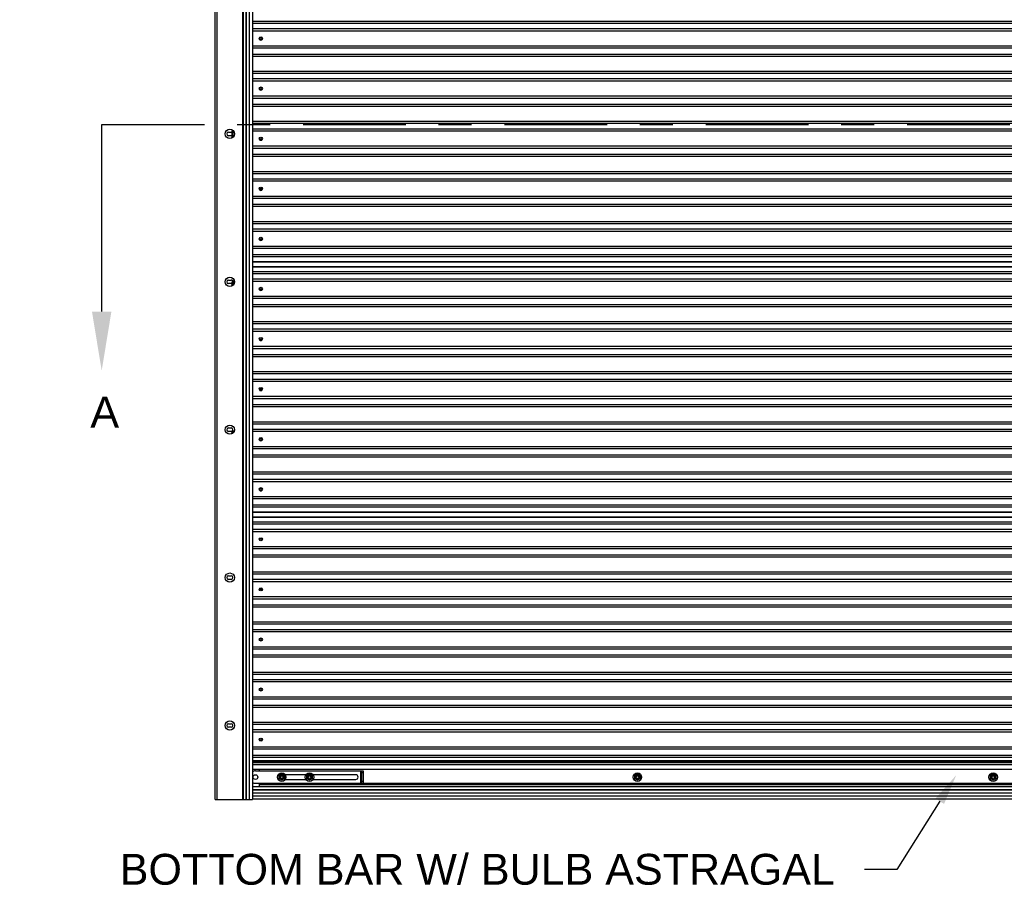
# Model space of a CAD drawing. Header units: inches. Extents: x 170 to 197.4, y 234.4 to 247.7.
# Tile 3 of 21: x 176.3 to 179.3, y 239.6 to 242.3. Entities that reach past the tile are written whole.
import ezdxf
from ezdxf import colors
from ezdxf.entities.mleader import LeaderData, LeaderLine
from ezdxf.math import Vec2, Vec3

# ---------------------------------------------------------------- set-up
doc = ezdxf.new("R2010")
doc.units = ezdxf.units.IN
doc.header["$LTSCALE"] = 0.25
doc.header["$MEASUREMENT"] = 0
doc.linetypes.add('CENTER', pattern=[2, 1.25, -0.25, 0.25, -0.25])
for name, color, linetype in [('780CD', 7, 'Continuous'), ('ANNOTATIONS', 1, 'Continuous'), ('SECTION CUTS', 6, 'CENTER')]:
    doc.layers.add(name, color=color, linetype=linetype)
doc.styles.add('ARIAL', font='arial.ttf', dxfattribs={"height": 0.09375})
doc.styles.get("Standard").update_dxf_attribs({"font": 'romans.shx'})

msp = doc.modelspace()

# ---------------------------------------------------------------- linework, layer by layer
at = {"layer": '780CD', "linetype": 'Continuous'}
for p, q in [((176.89618, 239.90388), (176.89618, 244.71794)), ((176.90181, 239.90388), (176.90181, 244.71794)), ((176.9801, 239.90388), (176.9801, 244.31107)), ((176.98178, 239.90388), (176.98178, 244.31107)), ((176.99069, 239.90388), (176.99069, 244.31107)), ((176.99154, 239.90388), (176.99154, 244.31107)), ((177.00072, 239.90388), (177.00072, 244.31107)), ((177.00934, 244.31107), (177.00934, 239.90388)), ((177.00934, 242.27217), (181.5174, 242.27217)), ((177.00934, 242.26607), (181.5174, 242.26607)), ((181.5174, 242.24846), (177.00934, 242.24846)), ((181.5174, 242.24194), (177.00934, 242.24194)), ((181.5174, 242.19595), (177.00934, 242.19595)), ((181.5174, 242.18943), (177.00934, 242.18943)), ((177.00934, 242.17182), (181.5174, 242.17182)), ((177.00934, 242.16572), (181.5174, 242.16572)), ((177.00934, 242.11977), (181.5174, 242.11977)), ((177.00934, 242.11367), (181.5174, 242.11367)), ((181.5174, 242.09606), (177.00934, 242.09606)), ((181.5174, 242.08954), (177.00934, 242.08954)), ((181.5174, 242.04355), (177.00934, 242.04355)), ((181.5174, 242.03703), (177.00934, 242.03703)), ((177.00934, 242.01942), (181.5174, 242.01942)), ((177.00934, 242.01332), (181.5174, 242.01332)), ((177.00934, 241.96737), (181.5174, 241.96737)), ((177.00934, 241.96127), (181.5174, 241.96127)), ((176.9368, 241.93432), (176.94467, 241.93432)), ((176.947, 241.9344), (176.947, 241.91633)), ((176.94775, 241.9344), (176.947, 241.9344)), ((176.94775, 241.9344), (176.94775, 241.9167)), ((176.94963, 241.93765), (176.94926, 241.9383)), ((176.95169, 241.93765), (176.94963, 241.93765)), ((176.95104, 241.91937), (176.95104, 241.93633)), ((176.95104, 241.93633), (176.95262, 241.93633)), ((181.5174, 241.94366), (177.00934, 241.94366)), ((181.5174, 241.93714), (177.00934, 241.93714)), ((176.94467, 241.92344), (176.9368, 241.92344)), ((181.5174, 241.89115), (177.00934, 241.89115)), ((181.5174, 241.88463), (177.00934, 241.88463)), ((177.00934, 241.86702), (181.5174, 241.86702)), ((177.00934, 241.86092), (181.5174, 241.86092)), ((177.00934, 241.81497), (181.5174, 241.81497)), ((177.00934, 241.80887), (181.5174, 241.80887)), ((181.5174, 241.79126), (177.00934, 241.79126)), ((181.5174, 241.78474), (177.00934, 241.78474)), ((181.5174, 241.73875), (177.00934, 241.73875)), ((181.5174, 241.73223), (177.00934, 241.73223)), ((177.00934, 241.71462), (181.5174, 241.71462)), ((177.00934, 241.70852), (181.5174, 241.70852)), ((177.00934, 241.66257), (181.5174, 241.66257)), ((177.00934, 241.65647), (181.5174, 241.65647)), ((181.5174, 241.63886), (177.00934, 241.63886)), ((181.5174, 241.63234), (177.00934, 241.63234)), ((181.5174, 241.58635), (177.00934, 241.58635)), ((181.5174, 241.57983), (177.00934, 241.57983)), ((177.00934, 241.56222), (181.5174, 241.56222)), ((177.00934, 241.55612), (181.5174, 241.55612)), ((177.00934, 241.54081), (181.5174, 241.54081)), ((177.00934, 241.53991), (181.5174, 241.53991)), ((177.00934, 241.52592), (181.5174, 241.52592)), ((177.00934, 241.52472), (181.5174, 241.52472)), ((177.00934, 241.52412), (181.5174, 241.52412)), ((177.00934, 241.51045), (181.5174, 241.51045)), ((176.9368, 241.48432), (176.94467, 241.48432)), ((176.947, 241.4772), (176.947, 241.46633)), ((176.94775, 241.4772), (176.947, 241.4772)), ((176.94775, 241.4772), (176.94775, 241.4667)), ((176.94963, 241.48045), (176.94926, 241.4811)), ((176.95468, 241.48045), (176.94963, 241.48045)), ((176.95104, 241.46937), (176.95104, 241.47913)), ((176.95104, 241.47913), (176.95476, 241.47913)), ((176.9515, 241.48105), (176.9515, 241.4817)), ((176.95446, 241.4817), (176.9515, 241.4817)), ((176.95459, 241.48105), (176.9515, 241.48105)), ((176.95406, 241.47818), (176.95473, 241.47818)), ((177.00934, 241.50435), (181.5174, 241.50435)), ((181.5174, 241.48674), (177.00934, 241.48674)), ((181.5174, 241.48022), (177.00934, 241.48022)), ((176.94467, 241.47344), (176.9368, 241.47344)), ((181.5174, 241.43423), (177.00934, 241.43423)), ((181.5174, 241.42771), (177.00934, 241.42771)), ((177.00934, 241.4101), (181.5174, 241.4101)), ((177.00934, 241.404), (181.5174, 241.404)), ((177.00934, 241.35805), (181.5174, 241.35805)), ((177.00934, 241.35195), (181.5174, 241.35195)), ((181.5174, 241.33434), (177.00934, 241.33434)), ((181.5174, 241.32782), (177.00934, 241.32782)), ((181.5174, 241.28183), (177.00934, 241.28183)), ((181.5174, 241.27531), (177.00934, 241.27531)), ((177.00934, 241.2577), (181.5174, 241.2577)), ((177.00934, 241.2516), (181.5174, 241.2516)), ((177.00934, 241.20565), (181.5174, 241.20565)), ((177.00934, 241.19955), (181.5174, 241.19955)), ((181.5174, 241.18194), (177.00934, 241.18194)), ((181.5174, 241.17542), (177.00934, 241.17542)), ((181.5174, 241.12943), (177.00934, 241.12943)), ((181.5174, 241.12291), (177.00934, 241.12291)), ((177.00934, 241.1053), (181.5174, 241.1053)), ((177.00934, 241.0992), (181.5174, 241.0992)), ((176.9368, 241.03432), (176.94467, 241.03432)), ((177.00934, 241.05325), (181.5174, 241.05325)), ((177.00934, 241.04715), (181.5174, 241.04715)), ((181.5174, 241.02954), (177.00934, 241.02954)), ((176.94467, 241.02344), (176.9368, 241.02344)), ((176.947, 241.02), (176.947, 241.01633)), ((176.94775, 241.02), (176.947, 241.02)), ((176.94775, 241.02), (176.94775, 241.0167)), ((176.94963, 241.02325), (176.94926, 241.0239)), ((176.95358, 241.02325), (176.94963, 241.02325)), ((176.95104, 241.01937), (176.95104, 241.02193)), ((176.95104, 241.02193), (176.95293, 241.02193)), ((176.9515, 241.02385), (176.9515, 241.0245)), ((176.95405, 241.0245), (176.9515, 241.0245)), ((176.95383, 241.02385), (176.9515, 241.02385)), ((181.5174, 241.02302), (177.00934, 241.02302)), ((181.5174, 240.97703), (177.00934, 240.97703)), ((181.5174, 240.97051), (177.00934, 240.97051)), ((177.00934, 240.9529), (181.5174, 240.9529)), ((177.00934, 240.9468), (181.5174, 240.9468)), ((177.00934, 240.90085), (181.5174, 240.90085)), ((177.00934, 240.89475), (181.5174, 240.89475)), ((181.5174, 240.87714), (177.00934, 240.87714)), ((181.5174, 240.87062), (177.00934, 240.87062)), ((181.5174, 240.82463), (177.00934, 240.82463)), ((181.5174, 240.81811), (177.00934, 240.81811)), ((177.00934, 240.8005), (181.5174, 240.8005)), ((177.00934, 240.7944), (181.5174, 240.7944)), ((177.00934, 240.77909), (181.5174, 240.77909)), ((177.00934, 240.77819), (181.5174, 240.77819)), ((177.00934, 240.76421), (181.5174, 240.76421)), ((177.00934, 240.76301), (181.5174, 240.76301)), ((177.00934, 240.76241), (181.5174, 240.76241)), ((177.00934, 240.74873), (181.5174, 240.74873)), ((177.00934, 240.74263), (181.5174, 240.74263)), ((181.5174, 240.72502), (177.00934, 240.72502)), ((181.5174, 240.7185), (177.00934, 240.7185)), ((181.5174, 240.67251), (177.00934, 240.67251)), ((181.5174, 240.66599), (177.00934, 240.66599)), ((177.00934, 240.64838), (181.5174, 240.64838)), ((177.00934, 240.64228), (181.5174, 240.64228)), ((176.9368, 240.58432), (176.94467, 240.58432)), ((177.00934, 240.59633), (181.5174, 240.59633)), ((177.00934, 240.59023), (181.5174, 240.59023)), ((176.94467, 240.57344), (176.9368, 240.57344)), ((181.5174, 240.57262), (177.00934, 240.57262)), ((181.5174, 240.5661), (177.00934, 240.5661)), ((181.5174, 240.52011), (177.00934, 240.52011)), ((181.5174, 240.51359), (177.00934, 240.51359)), ((177.00934, 240.49598), (181.5174, 240.49598)), ((177.00934, 240.48988), (181.5174, 240.48988)), ((177.00934, 240.44393), (181.5174, 240.44393)), ((177.00934, 240.43783), (181.5174, 240.43783)), ((181.5174, 240.42022), (177.00934, 240.42022)), ((181.5174, 240.4137), (177.00934, 240.4137)), ((181.5174, 240.36771), (177.00934, 240.36771)), ((181.5174, 240.36119), (177.00934, 240.36119)), ((177.00934, 240.34358), (181.5174, 240.34358)), ((177.00934, 240.33748), (181.5174, 240.33748)), ((177.00934, 240.29153), (181.5174, 240.29153)), ((177.00934, 240.28543), (181.5174, 240.28543)), ((181.5174, 240.26782), (177.00934, 240.26782)), ((181.5174, 240.2613), (177.00934, 240.2613)), ((181.5174, 240.21531), (177.00934, 240.21531)), ((181.5174, 240.20879), (177.00934, 240.20879)), ((177.00934, 240.19118), (181.5174, 240.19118)), ((177.00934, 240.18508), (181.5174, 240.18508)), ((176.9368, 240.13432), (176.94467, 240.13432)), ((177.00934, 240.13913), (181.5174, 240.13913)), ((177.00934, 240.13303), (181.5174, 240.13303)), ((176.94467, 240.12344), (176.9368, 240.12344)), ((181.5174, 240.11542), (177.00934, 240.11542)), ((181.5174, 240.1089), (177.00934, 240.1089)), ((181.5174, 240.06291), (177.00934, 240.06291)), ((181.5174, 240.05639), (177.00934, 240.05639)), ((177.00934, 240.03878), (181.5174, 240.03878)), ((177.00934, 240.03268), (181.5174, 240.03268)), ((181.5174, 240.02124), (177.00934, 240.02124)), ((181.5174, 240.02011), (177.00934, 240.02011)), ((181.5174, 240.0167), (177.00934, 240.0167)), ((181.5174, 240.01641), (177.00934, 240.01641)), ((177.00934, 240.01095), (181.5174, 240.01095)), ((177.00934, 240.01066), (181.5174, 240.01066)), ((181.5174, 239.99547), (177.00934, 239.99547)), ((181.5174, 239.99454), (177.00934, 239.99454)), ((177.01862, 239.9906), (177.34675, 239.9906)), ((177.03137, 239.9906), (177.03137, 239.99454)), ((177.0903, 239.97659), (177.0985, 239.98132)), ((177.0985, 239.98132), (177.10669, 239.97659)), ((177.17213, 239.97897), (177.10924, 239.97897)), ((177.17467, 239.97658), (177.18287, 239.98132)), ((177.18287, 239.98132), (177.19107, 239.97658)), ((177.3235, 239.97897), (177.19361, 239.97897)), ((177.33801, 239.9906), (177.33801, 239.9531)), ((177.3427, 239.9531), (177.3427, 239.9906)), ((177.3427, 239.98591), (177.34675, 239.98591)), ((177.34675, 239.9906), (177.34675, 239.9531)), ((178.17236, 239.97658), (178.18056, 239.98132)), ((178.18056, 239.98132), (178.18876, 239.97658)), ((179.25442, 239.97658), (179.26262, 239.98132)), ((179.26262, 239.98132), (179.27082, 239.97658)), ((177.01862, 239.9531), (181.50662, 239.9531)), ((177.03137, 239.94372), (177.03137, 239.9531)), ((181.49387, 239.94841), (177.03137, 239.94841)), ((177.0903, 239.96711), (177.0903, 239.97659)), ((177.0985, 239.96238), (177.0903, 239.96711)), ((177.10669, 239.96711), (177.0985, 239.96238)), ((177.10669, 239.97659), (177.10669, 239.96711)), ((177.10924, 239.96472), (177.17213, 239.96472)), ((177.17467, 239.96712), (177.17467, 239.97658)), ((177.18287, 239.96238), (177.17467, 239.96712)), ((177.19107, 239.96712), (177.18287, 239.96238)), ((177.19107, 239.97658), (177.19107, 239.96712)), ((177.19361, 239.96472), (177.3235, 239.96472)), ((177.34675, 239.95797), (177.3427, 239.95797)), ((178.17236, 239.96712), (178.17236, 239.97658)), ((178.18056, 239.96238), (178.17236, 239.96712)), ((178.18876, 239.96712), (178.18056, 239.96238)), ((178.18876, 239.97658), (178.18876, 239.96712)), ((179.25442, 239.96712), (179.25442, 239.97658)), ((179.26262, 239.96238), (179.25442, 239.96712)), ((179.27082, 239.96712), (179.26262, 239.96238)), ((179.27082, 239.97658), (179.27082, 239.96712)), ((177.00934, 239.94372), (181.5174, 239.94372)), ((181.5174, 239.9426), (177.00934, 239.9426)), ((181.5174, 239.93322), (177.00934, 239.93322)), ((181.5174, 239.93274), (177.00934, 239.93274)), ((181.5174, 239.93219), (177.00934, 239.93219)), ((181.5174, 239.9231), (177.00934, 239.9231)), ((176.89618, 239.90388), (177.00934, 239.90388)), ((181.5174, 239.91373), (177.00934, 239.91373)), ((181.5189, 239.90435), (177.00934, 239.90435))]:
    msp.add_line(p, q, dxfattribs=at)
for centre, radius in [((177.03493, 242.21951), 0.00469), ((177.03493, 242.21951), 0.00293), ((177.03493, 242.06711), 0.00469), ((177.03493, 242.06711), 0.00293), ((176.94072, 241.92888), 0.01406), ((177.03493, 241.91471), 0.00469), ((177.03493, 241.91471), 0.00293), ((177.03493, 241.76231), 0.00469), ((177.03493, 241.76231), 0.00293), ((177.03493, 241.60991), 0.00469), ((177.03493, 241.60991), 0.00293), ((176.94072, 241.47888), 0.01406), ((177.03493, 241.45751), 0.00469), ((177.03493, 241.45751), 0.00293), ((177.03493, 241.30511), 0.00469), ((177.03493, 241.30511), 0.00293), ((177.03493, 241.15271), 0.00469), ((177.03493, 241.15271), 0.00293), ((176.94072, 241.02888), 0.01406), ((177.03493, 241.00031), 0.00469), ((177.03493, 241.00031), 0.00293), ((177.03493, 240.84791), 0.00469), ((177.03493, 240.84791), 0.00293), ((177.03493, 240.69551), 0.00476), ((177.03493, 240.69551), 0.00469), ((177.03493, 240.69551), 0.00293), ((176.94072, 240.57888), 0.01406), ((177.03493, 240.54311), 0.00476), ((177.03493, 240.54311), 0.00469), ((177.03493, 240.54311), 0.00293), ((177.03493, 240.39071), 0.00476), ((177.03493, 240.39071), 0.00469), ((177.03493, 240.39071), 0.00293), ((177.03493, 240.23831), 0.00476), ((177.03493, 240.23831), 0.00469), ((177.03493, 240.23831), 0.00293), ((176.94072, 240.12888), 0.01406), ((177.03493, 240.08591), 0.00476), ((177.03493, 240.08591), 0.00469), ((177.03493, 240.08591), 0.00293), ((177.01862, 239.97185), 0.00713), ((177.0985, 239.97185), 0.0129), ((177.0985, 239.97185), 0.00816), ((177.0985, 239.97185), 0.00527), ((177.18287, 239.97185), 0.0129), ((177.18287, 239.97185), 0.00816), ((177.18287, 239.97185), 0.00527), ((178.18056, 239.97185), 0.0129), ((178.18056, 239.97185), 0.00816), ((178.18056, 239.97185), 0.00527), ((179.26262, 239.97185), 0.0129), ((179.26262, 239.97185), 0.00816), ((179.26262, 239.97185), 0.00527), ((177.0985, 239.97185), 0.00469), ((177.0985, 239.97185), 0.00394), ((177.18287, 239.97185), 0.00469), ((177.18287, 239.97185), 0.00394), ((178.18056, 239.97185), 0.00469), ((178.18056, 239.97185), 0.00394), ((179.26262, 239.97185), 0.00469), ((179.26262, 239.97185), 0.00394)]:
    msp.add_circle(centre, radius, dxfattribs=at)
for centre, radius, start, end in [((177.03493, 242.21894), 0.00476, 168.97013, 11.02987), ((177.03493, 242.21951), 0.00497, 201.19004, 338.80996), ((177.03493, 242.06654), 0.00476, 168.97013, 11.02987), ((177.03493, 242.06711), 0.00497, 201.19004, 338.80996), ((176.9368, 241.92888), 0.00544, 90, 270), ((176.94467, 241.92888), 0.00544, 64.63568, 90), ((176.94467, 241.92888), 0.00544, 270, 295.36432), ((176.9515, 241.9344), 0.0045, 100.60729, 180), ((176.9515, 241.9344), 0.00375, 119.87004, 180), ((177.03493, 241.91414), 0.00476, 168.97013, 11.02987), ((177.03493, 241.91471), 0.00497, 201.19004, 338.80996), ((177.03493, 241.76174), 0.00476, 168.97013, 11.02987), ((177.03493, 241.76231), 0.00497, 201.19004, 338.80996), ((177.03493, 241.60934), 0.00476, 168.97013, 11.02987), ((177.03493, 241.60991), 0.00497, 201.19004, 338.80996), ((176.9368, 241.47888), 0.00544, 90, 270), ((176.94467, 241.47888), 0.00544, 25.84297, 90), ((176.9515, 241.4772), 0.0045, 90, 180), ((176.9515, 241.4772), 0.00375, 119.87004, 180), ((176.94467, 241.47888), 0.00544, 270, 295.36432), ((177.03493, 241.45722), 0.00476, 162.82063, 17.17937), ((177.03493, 241.45751), 0.00497, 224.02971, 315.97029), ((177.03493, 241.30482), 0.00476, 162.82063, 17.17937), ((177.03493, 241.30511), 0.00497, 224.02971, 315.97029), ((177.03493, 241.15242), 0.00476, 162.82063, 17.17937), ((177.03493, 241.15271), 0.00497, 224.02971, 315.97029), ((176.9368, 241.02888), 0.00544, 90, 270), ((176.94467, 241.02888), 0.00544, 270, 90), ((176.9515, 241.02), 0.0045, 90, 180), ((176.9515, 241.02), 0.00375, 119.87004, 180), ((177.03493, 241.00002), 0.00476, 162.82063, 17.17937), ((177.03493, 241.00031), 0.00497, 224.02971, 315.97029), ((177.03493, 240.84762), 0.00476, 162.82063, 17.17937), ((177.03493, 240.84791), 0.00497, 224.02971, 315.97029), ((176.9368, 240.57888), 0.00544, 90, 270), ((176.94467, 240.57888), 0.00544, 270, 90), ((176.9368, 240.12888), 0.00544, 90, 270), ((176.94467, 240.12888), 0.00544, 270, 90), ((177.01862, 239.97185), 0.01875, 90, 119.80972), ((177.3235, 239.97185), 0.00713, 270, 90), ((177.01862, 239.97185), 0.01875, 240.19028, 270)]:
    msp.add_arc(centre, radius, start, end, dxfattribs=at)
for points in [[(176.95119, 241.93823), (176.95086, 241.93818), (176.95023, 241.93798), (176.94963, 241.93765)], [(176.95104, 241.93633), (176.95156, 241.93615), (176.9521, 241.93597), (176.95265, 241.93578), (176.95301, 241.93567)], [(176.95104, 241.93633), (176.95149, 241.93603), (176.95196, 241.93572), (176.95243, 241.93542), (176.95288, 241.93515), (176.95329, 241.93492), (176.95341, 241.93486)], [(176.9515, 241.48105), (176.95086, 241.48098), (176.95023, 241.48078), (176.94963, 241.48045)], [(176.95104, 241.47913), (176.95156, 241.47895), (176.9521, 241.47877), (176.95265, 241.47858), (176.95317, 241.47842), (176.95364, 241.47828), (176.95406, 241.47818)], [(176.95104, 241.47913), (176.95149, 241.47883), (176.95196, 241.47852), (176.95243, 241.47822), (176.95288, 241.47795), (176.95329, 241.47772), (176.95366, 241.47754)], [(176.95406, 241.47818), (176.9539, 241.47802), (176.95376, 241.4778), (176.95366, 241.47754)], [(176.95366, 241.47754), (176.95441, 241.47711), (176.95465, 241.47694)], [(176.95406, 241.47818), (176.95472, 241.47787)], [(176.9515, 241.02385), (176.95086, 241.02378), (176.95023, 241.02358), (176.94963, 241.02325)], [(176.95104, 241.02193), (176.95156, 241.02175), (176.9521, 241.02157), (176.95259, 241.0214)], [(176.95104, 241.02193), (176.95149, 241.02163), (176.95196, 241.02132), (176.95237, 241.02106)]]:
    msp.add_spline(points, degree=3, dxfattribs=at)
at = {"layer": 'SECTION CUTS'}
msp.add_line((176.55085, 241.95797), (182.04399, 241.95797), dxfattribs=at)

# ---------------------------------------------------------------- texts
at = {"layer": 'SECTION CUTS', "style": 'ARIAL'}
msp.add_text('A', height=0.09375, dxfattribs=at).set_placement((176.51637, 241.03553))

# ---------------------------------------------------------------- leaders
at = {"layer": 'ANNOTATIONS'}
ml = msp.add_multileader_mtext('Standard', dxfattribs=at)
ml.set_content('BOTTOM BAR W/ BULB ASTRAGAL', color=256, style='ARIAL')
ml.set_leader_properties()
ml.build(insert=Vec2(0, 0))
ml.multileader.update_dxf_attribs({"dogleg_length": 0.36, "arrow_head_size": 0.09375})
ctx = ml.context
ctx.base_point, ctx.char_height, ctx.arrow_head_size, ctx.landing_gap_size, ctx.plane_origin = Vec3(176.52974, 239.6906), 0.09375, 0.09375, 0.09, Vec3(177.0517, 239.25737)
ctx.text_align_type = 2
notes = []
notes.append((ctx, [(1, (1, 1, 0), (178.96932, 239.6906), (-1, 0), 0.09796, [(0, [(179.1503, 239.97776)], 0, [])])]))
ctx.mtext.insert, ctx.mtext.width, ctx.mtext.alignment, ctx.mtext.flow_direction = Vec3(178.78136, 239.73827), 2.4799534, 3, 5
ml = msp.add_multileader_mtext('Standard', dxfattribs=at)
ml.set_content('SLIDE LOCK (1 OF 2)', color=256, style='ARIAL')
ml.set_leader_properties()
ml.build(insert=Vec2(0, 0))
ml.multileader.update_dxf_attribs({"dogleg_length": 0.36, "arrow_head_size": 0.09375})
ctx = ml.context
ctx.base_point, ctx.char_height, ctx.arrow_head_size, ctx.landing_gap_size, ctx.plane_origin = Vec3(179.48507, 239.6906), 0.09375, 0.09375, 0.09, Vec3(179.13028, 239.25737)
ctx.text_align_type = 2
notes.append((ctx, [(1, (1, 1, 0), (181.0479, 239.6906), (-1, 0), 0.09796, [(0, [(181.22888, 239.90435)], 0, [])])]))
ctx.mtext.insert, ctx.mtext.width, ctx.mtext.alignment, ctx.mtext.flow_direction = Vec3(180.85994, 239.75125), 1.7447527, 3, 5
at = {"layer": 'SECTION CUTS'}
ml = msp.add_multileader_mtext('Standard', dxfattribs=at)
ml.set_content('', color=256)
ml.set_leader_properties()
ml.build(insert=Vec2(0, 0))
ml.multileader.update_dxf_attribs({"dogleg_length": 0, "arrow_head_size": 0.18})
ctx = ml.context
ctx.base_point, ctx.char_height, ctx.arrow_head_size, ctx.landing_gap_size, ctx.plane_origin = Vec3(176.55085, 241.95797), 0.18, 0.18, 0, Vec3(176.55085, 241.20844)
notes.append((ctx, [(0, (1, 1, 0), (176.55085, 241.95797), (1, 0), 0, [(0, [(176.55085, 241.20844)], 0, [])])]))
ctx.mtext.insert, ctx.mtext.flow_direction = Vec3(176.55085, 242.04797), 5
for ctx, leaders in notes:
    for number, flags, end, landing, length, lines in leaders:
        leader = LeaderData()
        leader.index, (leader.has_last_leader_line, leader.has_dogleg_vector, leader.attachment_direction) = number, flags
        leader.last_leader_point, leader.dogleg_vector, leader.dogleg_length = Vec3(end), Vec3(landing), length
        for number, points, colour, breaks in lines:
            line = LeaderLine()
            line.index, line.vertices, line.color, line.breaks = number, Vec3.list(points), colors.encode_raw_color(colour), breaks
            leader.lines.append(line)
        ctx.leaders.append(leader)

doc.saveas('drawing.dxf')
